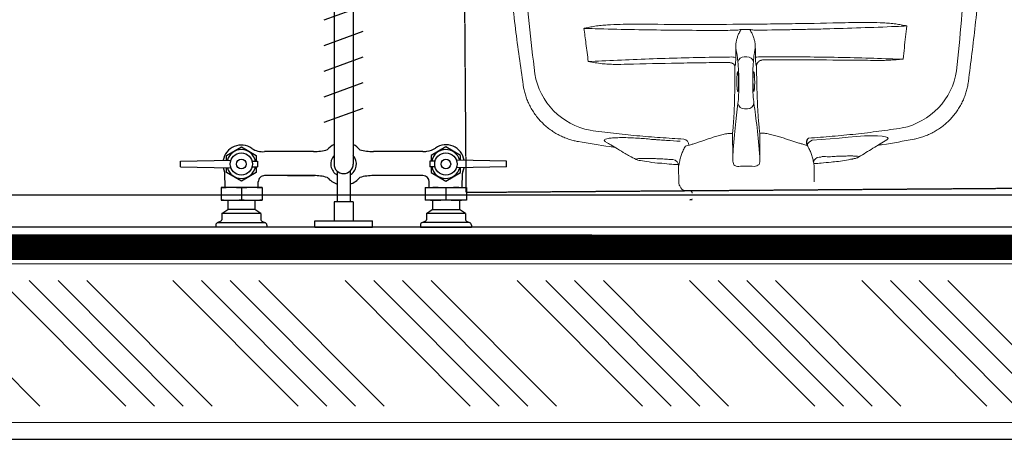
# Model space of a CAD drawing. Header units: millimetres. Extents: x 1277566 to 1493426, y 1039116 to 1145896.
# Tile 6 of 152: x 1281403 to 1282173, y 1133656 to 1133984. Entities that reach past the tile are written whole.
import ezdxf

# ---------------------------------------------------------------- set-up
doc = ezdxf.new("R2010")
doc.units = ezdxf.units.MM
doc.linetypes.add('11aa1PB-bd$0$11aa1PB-af$0$TRATTEGGIATA', pattern=[0.75, 0.5, -0.25])
for name, color, linetype, lineweight in [('CIVIL WALL HATCH', 7, 'Continuous', 5), ('CKD Dimensions', 3, 'Continuous', 0), ('CKD Equipments', 252, 'Continuous', 0), ('FRONT COUNTER', 214, 'Continuous', 18), ('PLASTER', 252, 'Continuous', 9), ('tile finish', 32, 'Continuous', 9)]:
    doc.layers.add(name, color=color, linetype=linetype, lineweight=lineweight)
for name, color, linetype in [('CKD-Plumbing', 6, 'Continuous'), ('FAINTEQUIP', 253, 'Continuous'), ('kitchen equip1', 8, 'Continuous'), ('TEXT50', 7, 'Continuous')]:
    doc.layers.add(name, color=color, linetype=linetype)

# ---------------------------------------------------------------- blocks, each defined once
blk = doc.blocks.new('G$C4DC229AB')
at = {"linetype": 'Continuous', "lineweight": 0}
for p, q in [((473.73, 640.57), (473.73, 640.59)), ((535.04, 632.46), (535.04, 632.46)), ((548.15, 615.51), (548.15, 615.51)), ((571.62, 605.74), (571.76, 605.73)), ((576.02, 602.55), (575.73, 602.8)), ((577.05, 601.52), (576.02, 602.55)), ((576.85, 601.75), (576.4, 602.17)), ((607.85, 588.79), (597.49, 581.18)), ((616.45, 587.87), (672.32, 511.86)), ((568.77, 584.57), (582.51, 568.56)), ((588.11, 567.61), (589.11, 564.97)), ((617.15, 543.07), (602.15, 532.04)), ((602.15, 532.04), (600, 534.97)), ((614.76, 514.88), (629.76, 525.9)), ((676.3, 518.11), (674.97, 519.38)), ((675.24, 519.8), (676.7, 518.39)), ((676.3, 518.11), (676.31, 518.1)), ((593.75, 511.1), (592.27, 513.11)), ((616.92, 511.95), (614.76, 514.88)), ((660.27, 495.76), (670.63, 503.38)), ((672.28, 505.48), (672.9, 506.97)), ((561.06, 499.12), (560.91, 498.73)), ((585.25, 498.87), (585.27, 498.87)), ((560.89, 487.18), (559.63, 488.89)), ((570.66, 485.46), (571.08, 485.49)), ((642.3, 492.6), (644.52, 490.86)), ((658.75, 489.01), (659.05, 488.52)), ((674.26, 468.89), (671.96, 473.26)), ((674.26, 468.89), (674.41, 468.54)), ((690.57, 420.85), (690.57, 420.85)), ((680.02, 359.91), (680.01, 359.91))]:
    blk.add_line(p, q, dxfattribs=at)
at = {"linetype": 'Continuous', "lineweight": 0, "flags": 128}
blk.add_lwpolyline([(548.14, 615.48), (547.75, 615.66), (546.62, 615.73), (546.26, 614.94), (546.68, 613.35), (547.91, 610.92), (549.85, 607.81), (552.57, 603.95), (555.89, 599.61), (559.86, 594.72), (564.1, 589.77), (568.76, 584.57), (568.76, 584.57), (568.76, 584.57)], dxfattribs=at)
at = {"linetype": 'Continuous', "lineweight": 0}
for centre, radius, start, end in [((497.04, 580.16), 53.92, 47.38659, 117.25573), ((593.86, 583.88), 4.95, 219.74975, 293.86303), ((464.68, 582.8), 7.29, 287.9491, 288.27179), ((586.23, 573.45), 6.14, 232.73703, 287.83062), ((620.69, 539.73), 6.43, 37.3313, 75.51159), ((627.64, 530.27), 6.43, 357.11899, 35.29928), ((672.35, 515.19), 2, 126.31529, 216.31529), ((674.82, 519.18), 0.25, 46.31529, 127.23469), ((588.24, 510.27), 4.93, 35.1623, 118.39819), ((589.84, 508.11), 4.93, 314.23239, 37.46827), ((668.29, 508.9), 5, 337.27905, 36.31529), ((667.67, 507.41), 5, 306.31529, 337.27905), ((568.39, 508.45), 18.59, 213.53841, 228.51285), ((563.41, 491.95), 4.86, 137.88022, 218.91774), ((662.92, 491.62), 4.92, 122.59326, 212.00344), ((564.93, 489.88), 4.86, 213.71284, 294.75036), ((645.45, 488.5), 5.17, 127.50011, 202.12394), ((582.19, 489.72), 18.61, 204.13446, 219.08831), ((629.31, 400.19), 53.92, 315.37529, 25.24355)]:
    blk.add_arc(centre, radius, start, end, dxfattribs=at)
for centre, major_axis, start_param, end_param in [((755.67, 625.74), (192.12, 141.21), 2.309725, 2.586364), ((750.02, 633.43), (192.12, 141.21), 3.696821, 3.973461), ((571.66, 505.29), (16.12, 11.84), 3.824132, 5.727956), ((580.13, 493.77), (16.12, 11.84), 0.555229, 2.459054), ((565.13, 500.67), (12.09, 8.88), 3.449035, 3.871858), ((489.88, 435.73), (95.09, 69.89), 0.682539, 0.730265), ((489.33, 436.48), (95.09, 69.89), 5.55292, 5.600646), ((573.77, 488.91), (12.09, 8.88), 2.411328, 2.834153)]:
    blk.add_ellipse(centre, major_axis=major_axis, ratio=0.087489, start_param=start_param, end_param=end_param, dxfattribs=at)
for points, knots in [([(473.74, 640.56), (460.83, 633.52), (434.17, 618.97), (394.62, 595.42), (362.23, 575.25), (343.61, 562.65), (344.71, 563.39)], [0, 0, 0, 0, 0.27832, 0.574596, 0.870871, 1, 1, 1, 1]), ([(535.1, 632.52), (535.03, 632.59), (534.06, 633.56), (532, 635.26), (528.93, 637.58), (525.67, 639.65), (522.27, 641.48), (518.62, 643.12), (514.74, 644.51), (510.67, 645.62), (506.58, 646.39), (502.49, 646.83), (498.43, 646.95), (494.42, 646.77), (490.48, 646.3), (486.63, 645.54), (482.89, 644.51), (479.29, 643.22), (476.23, 641.91), (474.42, 640.94), (473.73, 640.56)], [0, 0, 0, 0, 0.0043, 0.062427, 0.120682, 0.179038, 0.237474, 0.295974, 0.360442, 0.424188, 0.487097, 0.549223, 0.610606, 0.671276, 0.731251, 0.79054, 0.849146, 0.907063, 0.964275, 1, 1, 1, 1]), ([(555.67, 612.37), (554.79, 613.29), (548.16, 620.24), (541.16, 626.8), (535.08, 632.5)], [0, 0, 0, 0, 0.132817, 1, 1, 1, 1]), ([(404.44, 587.4), (415.64, 594.43), (426.9, 601.34), (449.53, 614.9), (460.91, 621.56), (472.35, 628.09)], [0, 0, 0, 0, 0.5, 0.5, 1, 1, 1, 1]), ([(533.54, 619.84), (537.79, 615.47), (546.3, 606.74), (558.74, 593.21), (570.97, 579.41), (578.89, 569.94), (582.85, 565.21)], [0, 0, 0, 0, 0.249503, 0.499006, 0.749503, 1, 1, 1, 1]), ([(571.76, 605.74), (569.79, 606.54), (565.81, 608.16), (559.77, 610.66), (553.87, 613.12), (550.01, 614.73), (548.18, 615.5)], [0, 0, 0, 0, 0.2528454, 0.5089886, 0.7672662, 1, 1, 1, 1]), ([(589.33, 581.55), (589.33, 581.55), (587.8, 582.33), (586.32, 585.83), (582.94, 589.39), (580.09, 593.21), (577.47, 596.56), (575.25, 599.55), (573.49, 602.01), (572.22, 603.93), (571.53, 605.19), (571.32, 605.81), (571.55, 605.76), (571.62, 605.74)], [0, 0, 0, 0, 0.000001, 0.102794, 0.208141, 0.312848, 0.420372, 0.524648, 0.631769, 0.736112, 0.843311, 0.947618, 1, 1, 1, 1]), ([(575.75, 602.82), (575.46, 603.09), (574.7, 603.78), (573.82, 604.51), (572.96, 605.12), (572.37, 605.5), (571.89, 605.7), (571.77, 605.75)], [0, 0, 0, 0, 0.216023, 0.560392, 0.763973, 0.942309, 1, 1, 1, 1]), ([(587.74, 590.43), (587.19, 591.1), (583.84, 595.17), (580.14, 598.63), (577.05, 601.52)], [0, 0, 0, 0, 0.163282, 1, 1, 1, 1]), ([(596.66, 580.18), (596.56, 580.3), (596.47, 580.41), (596.38, 580.52), (595.27, 581.88), (592.49, 585.27), (589.51, 588.49), (587.72, 590.41)], [-0.033141, -0.033141, -0.033141, -0.033141, 0, 0, 0, 0.400839, 1, 1, 1, 1]), ([(552.9, 498.19), (547.92, 505.02), (542.99, 511.87), (533.21, 525.57), (528.36, 532.43), (518.78, 546.13), (514.05, 552.96), (504.74, 566.56), (500.15, 573.33), (495.64, 580.07)], [0, 0, 0, 0, 0.25, 0.25, 0.5, 0.5, 0.75, 0.75, 1, 1, 1, 1]), ([(508.03, 564.87), (506.18, 567.54), (504.31, 570.19), (501.47, 574.12), (500.52, 575.43), (498.58, 578.01), (497.6, 579.29), (496.59, 580.55)], [0, 0, 0, 0, 0.5, 0.5, 0.75, 0.75, 1, 1, 1, 1]), ([(595.86, 579.35), (595.04, 578.51), (594.26, 577.64), (592.78, 575.83), (592.09, 574.89), (590.79, 572.93), (590.18, 571.92), (589.07, 569.82), (588.56, 568.73), (588.11, 567.61)], [0, 0, 0, 0, 0.25, 0.25, 0.5, 0.5, 0.75, 0.75, 1, 1, 1, 1]), ([(590.05, 580.71), (589.8, 580.98), (589.55, 581.25), (589.33, 581.55), (589.33, 581.55)], [0, 0, 0, 0, 0.9999461, 1, 1, 1, 1]), ([(597.49, 581.18), (597.26, 580.88), (597.11, 580.69), (596.61, 580.13), (596.28, 579.77), (595.86, 579.35)], [0, 0, 0, 0, 0.5, 0.5, 1, 1, 1, 1]), ([(466.92, 575.86), (466.9, 575.92), (466.88, 575.99), (466.86, 576.05), (466.86, 576.06), (466.86, 576.07), (466.85, 576.08)], [0, 0, 0, 0, 0.0002012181, 0.0002012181, 0.0002012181, 0.0002381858, 0.0002381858, 0.0002381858, 0.0002381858]), ([(466.96, 575.87), (466.93, 575.93), (466.9, 575.99), (466.87, 576.05), (466.86, 576.06), (466.86, 576.07), (466.85, 576.08)], [0, 0, 0, 0, 0.0002027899, 0.0002027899, 0.0002027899, 0.000241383, 0.000241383, 0.000241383, 0.000241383]), ([(470.61, 568.2), (469.98, 569.47), (469.35, 570.74), (468.42, 572.65), (468.11, 573.29), (467.66, 574.25), (467.5, 574.57), (467.28, 575.05), (467.2, 575.21), (467.09, 575.45), (467.06, 575.53), (466.99, 575.7), (466.95, 575.78), (466.92, 575.86)], [0, 0, 0, 0, 0.5, 0.5, 0.75, 0.75, 0.875, 0.875, 0.9375, 0.9375, 0.96875, 0.96875, 1, 1, 1, 1]), ([(492.99, 535.59), (490.99, 538.23), (489, 540.88), (485.08, 546.2), (483.13, 548.87), (479.33, 554.26), (477.46, 556.97), (474.76, 561.1), (473.87, 562.5), (472.6, 564.61), (472.18, 565.31), (471.38, 566.74), (470.98, 567.47), (470.61, 568.2)], [0, 0, 0, 0, 0.25, 0.25, 0.5, 0.5, 0.75, 0.75, 0.875, 0.875, 0.9375, 0.9375, 1, 1, 1, 1]), ([(472.22, 569.3), (483.46, 555.08), (494.73, 540.6), (508.82, 522.16), (511.64, 518.45), (517.27, 511.03), (520.08, 507.3), (528.49, 496.1), (534.07, 488.6), (539.64, 481.06)], [0, 0, 0, 0, 0.5, 0.5, 0.625, 0.625, 0.75, 0.75, 1, 1, 1, 1]), ([(589.11, 564.97), (589.42, 564.19), (590.03, 562.63), (590.97, 559.84), (591.97, 556.75), (593.02, 553.4), (594.15, 549.89), (595.39, 546.22), (596.79, 542.4), (598.31, 538.62), (599.46, 536.13), (600, 534.97)], [0, 0, 0, 0, 0.110862, 0.221742, 0.336208, 0.450686, 0.561628, 0.67257, 0.786427, 0.900273, 1, 1, 1, 1]), ([(622.29, 545.95), (621.64, 545.71), (619.76, 544.99), (618.18, 543.82), (617.15, 543.07)], [0, 0, 0, 0, 0.3484193, 1, 1, 1, 1]), ([(632.88, 533.99), (631.53, 535.44), (630.26, 536.98), (627.87, 540.23), (626.78, 541.9), (625.8, 543.63)], [0, 0, 0, 0, 0.5, 0.5, 1, 1, 1, 1]), ([(585.54, 409.68), (578.01, 420.25), (570.42, 430.83), (555.15, 451.94), (547.46, 462.48), (535.87, 478.25), (531.99, 483.5), (524.23, 493.98), (520.34, 499.21), (508.66, 514.86), (500.84, 525.25), (492.99, 535.59)], [0, 0, 0, 0, 0.25, 0.25, 0.5, 0.5, 0.625, 0.625, 0.75, 0.75, 1, 1, 1, 1]), ([(602.15, 532.04), (601.04, 531.02), (599.19, 529.32), (596.13, 526.64), (593.28, 524.21), (590.18, 521.63), (586.89, 518.95), (583.45, 516.2), (579.87, 513.39), (576.14, 510.5), (573.55, 508.54), (572.26, 507.56)], [0, 0, 0, 0, 0.1578809, 0.261641, 0.3654014, 0.4721602, 0.5789187, 0.6826798, 0.7864408, 0.8932205, 1, 1, 1, 1]), ([(629.76, 525.9), (630.35, 526.33), (631.43, 527.12), (632.9, 528.46), (633.67, 529.45), (634.06, 529.95)], [0, 0, 0, 0, 0.374373, 0.684718, 1, 1, 1, 1]), ([(566.09, 500.32), (566.27, 500.54), (566.62, 500.98), (567.96, 502.17), (569.72, 503.6), (571.51, 504.96), (573.32, 506.26), (575.09, 507.47), (576.72, 508.48), (577.69, 509.02), (577.86, 509.04), (577.88, 509.04)], [0, 0, 0, 0, 0.12873, 0.257, 0.385041, 0.513034, 0.593354, 0.721934, 0.850956, 0.980313, 1, 1, 1, 1]), ([(577.88, 509.04), (578.06, 509.09), (578.45, 509.21), (578.2, 508.76), (577.33, 507.88), (575.87, 506.61), (574.18, 505.27), (573.03, 504.41), (572.56, 504.06)], [0, 0, 0, 0, 0.154069, 0.335329, 0.515993, 0.696154, 0.875964, 1, 1, 1, 1]), ([(582.47, 493.66), (584.4, 495.03), (587.61, 497.31), (592.01, 500.36), (595.73, 502.89), (599.36, 505.32), (602.85, 507.6), (606.13, 509.69), (609.21, 511.61), (612.13, 513.37), (613.89, 514.37), (614.76, 514.88)], [0, 0, 0, 0, 0.155431, 0.25949, 0.363548, 0.470649, 0.57775, 0.681803, 0.785857, 0.892928, 1, 1, 1, 1]), ([(616.92, 511.95), (617.86, 511.09), (619.87, 509.27), (622.96, 506.74), (626.17, 504.28), (629.33, 501.97), (632.37, 499.83), (635.22, 497.84), (637.85, 495.99), (640.28, 494.23), (641.63, 493.15), (642.3, 492.6)], [0, 0, 0, 0, 0.099727, 0.210626, 0.321535, 0.435425, 0.549315, 0.660296, 0.771268, 0.885644, 1, 1, 1, 1]), ([(568.98, 501.59), (568.68, 501.4), (567.78, 500.81), (566.73, 500.24), (565.96, 499.94), (566.05, 500.19), (566.09, 500.32)], [0, 0, 0, 0, 0.138475, 0.425595, 0.712972, 1, 1, 1, 1]), ([(572.56, 504.06), (572.34, 503.9), (571.44, 503.25), (570.53, 502.61), (569.56, 501.96), (569.27, 501.78), (568.98, 501.59)], [0, 0, 0, 0, 0.170805, 0.715603, 0.716948, 1, 1, 1, 1]), ([(554.56, 500.19), (554.77, 499.95), (555.01, 499.73), (555.51, 499.33), (555.78, 499.16), (556.34, 498.86), (556.62, 498.74), (557.21, 498.55), (557.51, 498.48), (558.1, 498.39), (558.4, 498.38), (558.98, 498.4), (559.26, 498.43), (559.81, 498.55), (560.08, 498.63), (560.46, 498.79), (560.59, 498.85), (560.83, 498.97), (560.95, 499.05), (561.06, 499.12)], [0, 0, 0, 0, 0.125, 0.125, 0.25, 0.25, 0.375, 0.375, 0.5, 0.5, 0.625, 0.625, 0.75, 0.75, 0.875, 0.875, 0.9375, 0.9375, 1, 1, 1, 1]), ([(560.91, 498.73), (560.86, 498.61), (560.71, 498.42), (560.19, 497.89), (559.85, 497.56), (558.97, 496.8), (558.47, 496.38), (557.32, 495.47), (556.72, 495.01), (556.08, 494.53)], [0, 0, 0, 0, 0.25, 0.25, 0.5, 0.5, 0.75, 0.75, 1, 1, 1, 1]), ([(580.02, 493.91), (579.54, 493.56), (578.36, 492.7), (576.55, 491.48), (574.88, 490.44), (573.77, 489.87), (573.28, 489.75), (573.45, 490.02), (573.51, 490.11)], [0, 0, 0, 0, 0.132098, 0.323567, 0.515414, 0.707812, 0.900839, 1, 1, 1, 1]), ([(573.51, 490.11), (573.53, 490.17), (573.6, 490.36), (574.47, 491.2), (575.96, 492.49), (577.66, 493.83), (579.47, 495.19), (581.34, 496.52), (583.25, 497.79), (584.78, 498.7), (585.29, 498.91), (585.54, 499.01)], [0, 0, 0, 0, 0.060949, 0.185979, 0.310678, 0.434944, 0.512561, 0.636279, 0.760031, 0.884003, 1, 1, 1, 1]), ([(585.54, 499.01), (585.57, 499.02), (585.9, 499.17), (585.93, 498.99), (585.53, 498.42), (584.38, 497.34), (582.71, 495.95), (581.15, 494.74), (580.24, 494.07), (580.02, 493.91)], [0, 0, 0, 0, 0.0125521, 0.1986893, 0.3850478, 0.5712562, 0.7570178, 0.9421233, 1, 1, 1, 1]), ([(644.52, 490.86), (645.72, 490.96), (646.91, 491.12), (649.25, 491.55), (650.4, 491.83), (652.65, 492.48), (653.76, 492.87), (655.93, 493.73), (656.99, 494.22), (658.04, 494.75)], [0, 0, 0, 0, 0.25, 0.25, 0.5, 0.5, 0.75, 0.75, 1, 1, 1, 1]), ([(658.04, 494.75), (658.57, 495.03), (659.01, 495.24), (659.69, 495.54), (659.92, 495.63), (660.27, 495.76)], [0, 0, 0, 0, 0.5, 0.5, 1, 1, 1, 1]), ([(666.16, 483.68), (664.86, 485.96), (662.68, 489.77), (660.27, 493.44), (659.3, 494.91)], [0, 0, 0, 0, 0.598702, 1, 1, 1, 1]), ([(549.55, 489.66), (548.77, 489.12), (548.06, 488.51), (546.71, 487.2), (546.08, 486.5), (544.88, 485.05), (544.31, 484.29), (543.51, 483.11), (543.25, 482.71), (542.77, 481.89), (542.54, 481.47), (542.34, 481.03)], [0, 0, 0, 0, 0.25, 0.25, 0.5, 0.5, 0.75, 0.75, 0.875, 0.875, 1, 1, 1, 1]), ([(549.55, 489.66), (550.01, 489.93), (550.46, 490.19), (551.29, 490.65), (551.67, 490.86), (552.75, 491.41), (553.35, 491.69), (553.84, 491.88)], [0, 0, 0, 0, 0.25, 0.25, 0.5, 0.5, 1, 1, 1, 1]), ([(565.21, 482.11), (565.86, 482.58), (566.48, 483.01), (567.69, 483.83), (568.24, 484.19), (569.23, 484.8), (569.64, 485.03), (570.3, 485.36), (570.53, 485.45), (570.66, 485.46)], [0, 0, 0, 0, 0.25, 0.25, 0.5, 0.5, 0.75, 0.75, 1, 1, 1, 1]), ([(571.62, 479.86), (571.44, 480.13), (571.29, 480.41), (571.01, 480.97), (570.88, 481.26), (570.68, 481.83), (570.6, 482.1), (570.47, 482.65), (570.43, 482.92), (570.39, 483.43), (570.39, 483.67), (570.43, 484.13), (570.47, 484.34), (570.58, 484.73), (570.66, 484.91), (570.8, 485.15), (570.85, 485.23), (570.96, 485.37), (571.02, 485.43), (571.08, 485.49)], [0, 0, 0, 0, 0.125, 0.125, 0.25, 0.25, 0.375, 0.375, 0.5, 0.5, 0.625, 0.625, 0.75, 0.75, 0.875, 0.875, 0.9375, 0.9375, 1, 1, 1, 1]), ([(640.66, 486.55), (643.98, 481.38), (650.62, 471.04), (660.14, 455.27), (669.35, 439.34), (675.17, 428.57), (678.08, 423.19)], [0, 0, 0, 0, 0.249503, 0.499005, 0.749503, 1, 1, 1, 1]), ([(643.76, 485.23), (645.66, 482.27), (647.54, 479.3), (650.34, 474.82), (651.73, 472.58), (653.34, 469.96), (654.14, 468.65), (654.48, 468.08), (654.71, 467.71), (654.82, 467.52), (654.93, 467.33)], [0, 0, 0, 0, 0.5, 0.5, 0.75, 0.875, 0.9375, 0.96875, 0.96875, 1, 1, 1, 1]), ([(659.05, 488.52), (659.91, 487.16), (661.65, 484.38), (664.2, 480.43), (666.66, 476.71), (668.91, 473.42), (670.92, 470.58), (672.61, 468.32), (673.95, 466.67), (674.88, 465.71), (675.4, 465.43), (675.47, 465.88), (675.13, 466.98), (674.55, 468.25), (674.26, 468.89)], [0, 0, 0, 0, 0.0820775, 0.1665466, 0.2486247, 0.333071, 0.415408, 0.5001276, 0.5825184, 0.6672865, 0.7498339, 0.8347659, 0.9162327, 1, 1, 1, 1]), ([(542.34, 481.03), (542.12, 480.53), (541.89, 480.04), (541.44, 479.07), (541.22, 478.58), (540.99, 478.1)], [0, 0, 0, 0, 0.5, 0.5, 1, 1, 1, 1]), ([(562.01, 480.76), (561.69, 480.35), (561.24, 479.86), (560.39, 479), (560.08, 478.69), (559.39, 478.04), (559.01, 477.69), (558.61, 477.33)], [0, 0, 0, 0, 0.5, 0.5, 0.75, 0.75, 1, 1, 1, 1]), ([(628.8, 398.89), (623.71, 405.22), (618.61, 411.62), (608.43, 424.56), (603.33, 431.09), (593.13, 444.31), (588.02, 451), (577.85, 464.43), (572.79, 471.19), (567.75, 477.98)], [0, 0, 0, 0, 0.25, 0.25, 0.5, 0.5, 0.75, 0.75, 1, 1, 1, 1]), ([(571.77, 479.62), (575.7, 474.31), (579.64, 469.01), (587.52, 458.43), (591.47, 453.15), (603.33, 437.37), (611.26, 426.9), (619.22, 416.5)], [0, 0, 0, 0, 0.25, 0.25, 0.5, 0.5, 1, 1, 1, 1]), ([(671.96, 473.26), (670.72, 475.82), (669, 479.34), (666.78, 482.76), (666.18, 483.69)], [0, 0, 0, 0, 0.7275248, 1, 1, 1, 1]), ([(548.22, 473.03), (547.68, 472.96), (547.15, 472.89), (546.08, 472.76), (545.55, 472.69), (545.02, 472.62)], [0, 0, 0, 0, 0.5, 0.5, 1, 1, 1, 1]), ([(547.45, 470.43), (550.22, 466.65), (552.98, 462.85), (558.49, 455.26), (561.24, 451.46), (569.43, 440.08), (574.83, 432.5), (590.84, 409.83), (601.29, 394.78), (611.5, 379.79)], [0, 0, 0, 0, 0.125, 0.125, 0.25, 0.25, 0.5, 0.5, 1, 1, 1, 1]), ([(548.22, 473.03), (548.7, 473.08), (549.17, 473.18), (550.1, 473.4), (550.56, 473.52), (551.92, 473.93), (552.82, 474.25), (554.56, 474.96), (555.41, 475.35), (557.06, 476.25), (557.86, 476.75), (558.61, 477.33)], [0, 0, 0, 0, 0.125, 0.125, 0.25, 0.25, 0.5, 0.5, 0.75, 0.75, 1, 1, 1, 1]), ([(654.93, 467.33), (654.93, 467.33), (654.93, 467.33), (654.93, 467.33), (654.93, 467.33), (654.93, 467.33), (654.93, 467.33)], [0, 0, 0, 0, 0.000000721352, 0.000000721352, 0.000000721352, 0.000001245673, 0.000001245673, 0.000001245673, 0.000001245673]), ([(654.93, 467.33), (654.93, 467.33), (654.93, 467.33), (654.93, 467.33), (654.93, 467.33), (654.93, 467.33)], [0, 0, 0, 0, 0.341802, 0.948176, 1, 1, 1, 1]), ([(654.93, 467.33), (654.93, 467.33), (656, 465.88), (657.62, 462.55), (660.73, 457.75), (663.9, 452.77), (667.14, 448.06), (670.14, 443.97), (672.78, 440.7), (675.01, 438.29), (676.73, 436.88), (677.86, 436.57), (678.38, 437.09), (678.27, 438.13), (678.24, 438.5)], [0, 0, 0, 0, 0.000001, 0.077483, 0.156444, 0.251386, 0.349178, 0.444652, 0.543049, 0.640373, 0.740767, 0.840327, 0.943106, 1, 1, 1, 1]), ([(678.29, 438.55), (678.16, 440.05), (677.83, 443.56), (677.3, 449.4), (676.68, 456.34), (676.26, 461.25), (675.42, 465.81)], [0, 0, 0, 0, 0.179067, 0.418189, 0.690626, 1, 1, 1, 1]), ([(690.62, 420.88), (687, 428.38), (682.82, 437.01), (678.18, 445.4), (677.57, 446.51)], [0, 0, 0, 0, 0.868162, 1, 1, 1, 1]), ([(619.22, 416.5), (621.22, 413.88), (623.19, 411.23), (626.03, 407.19), (626.97, 405.83), (628.31, 403.77), (628.76, 403.07), (629.62, 401.67), (630.04, 400.96), (630.43, 400.24)], [0, 0, 0, 0, 0.5, 0.5, 0.75, 0.75, 0.875, 0.875, 1, 1, 1, 1]), ([(680.01, 359.91), (680.75, 360.65), (682.4, 362.3), (684.72, 365.08), (686.99, 368.2), (689.03, 371.49), (690.88, 375.03), (692.51, 378.82), (693.86, 382.81), (694.87, 386.86), (695.56, 390.91), (695.93, 394.96), (695.99, 398.98), (695.75, 402.94), (695.23, 406.83), (694.42, 410.63), (693.36, 414.31), (692.11, 417.74), (691.11, 419.88), (690.64, 420.88)], [0, 0, 0, 0, 0.047522, 0.105774, 0.164129, 0.222565, 0.281067, 0.345588, 0.409388, 0.472348, 0.534521, 0.59595, 0.656664, 0.716682, 0.776014, 0.834663, 0.892623, 0.94988, 1, 1, 1, 1]), ([(609.97, 378.59), (609.38, 379.16), (608.81, 379.75), (607.68, 380.95), (607.13, 381.56), (605.5, 383.41), (604.44, 384.66), (601.3, 388.47), (599.27, 391.06), (595.27, 396.3), (593.3, 398.95), (589.39, 404.29), (587.46, 406.98), (585.54, 409.68)], [0, 0, 0, 0, 0.0625, 0.0625, 0.125, 0.125, 0.25, 0.25, 0.5, 0.5, 0.75, 0.75, 1, 1, 1, 1]), ([(616.22, 372.74), (616.15, 372.79), (616.08, 372.85), (615.94, 372.97), (615.88, 373.03), (615.68, 373.2), (615.55, 373.32), (615.15, 373.69), (614.89, 373.93), (614.11, 374.66), (613.59, 375.14), (612.03, 376.61), (611, 377.59), (609.97, 378.59)], [0, 0, 0, 0, 0.03125, 0.03125, 0.0625, 0.0625, 0.125, 0.125, 0.25, 0.25, 0.5, 0.5, 1, 1, 1, 1]), ([(616.22, 372.74), (616.27, 372.7), (616.32, 372.67), (616.37, 372.63), (616.38, 372.62), (616.39, 372.62), (616.4, 372.61)], [0, 0, 0, 0, 0.0001941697, 0.0001941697, 0.0001941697, 0.0002311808, 0.0002311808, 0.0002311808, 0.0002311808]), ([(667.68, 362.32), (658.04, 353.36), (648.29, 344.48), (628.58, 326.93), (618.63, 318.25), (608.58, 309.66)], [0, 0, 0, 0, 0.5, 0.5, 1, 1, 1, 1]), ([(567.76, 259.76), (567.76, 259.76), (584.39, 273.01), (613.3, 297.89), (647.59, 328.6), (669.42, 349.71), (680, 359.93)], [0, 0, 0, 0, 0.128959, 0.425292, 0.721626, 1, 1, 1, 1])]:
    blk.add_open_spline(points, degree=3, knots=knots, dxfattribs=at)
for points in [[(481.74, 584.49), (484.36, 585.95), (486.97, 587.42), (489.56, 588.91)], [(495.64, 580.07), (493.67, 582.99), (491.64, 585.94), (489.56, 588.91)], [(496.59, 580.55), (494.32, 583.37), (491.96, 586.15), (489.56, 588.91)], [(466.85, 576.08), (471.83, 578.86), (476.79, 581.67), (481.74, 584.49)], [(466.85, 576.08), (468.64, 573.79), (470.43, 571.53), (472.22, 569.3)], [(554.26, 500.55), (538.62, 521.95), (523.21, 543.4), (508.03, 564.87)], [(572.26, 507.56), (568.53, 504.74), (564.8, 501.93), (561.06, 499.12)], [(556.08, 494.53), (553.9, 492.91), (551.73, 491.28), (549.55, 489.66)], [(554.56, 500.19), (554.45, 500.3), (554.35, 500.42), (554.26, 500.55)], [(571.08, 485.49), (574.88, 488.22), (578.67, 490.94), (582.47, 493.66)], [(539.64, 481.06), (540.08, 480.07), (540.53, 479.08), (540.99, 478.1)], [(545.02, 472.62), (543.68, 474.44), (542.34, 476.27), (540.99, 478.1)], [(558.61, 477.33), (560.81, 478.92), (563.01, 480.51), (565.21, 482.11)], [(571.62, 479.86), (571.67, 479.78), (571.72, 479.7), (571.77, 479.62)], [(547.45, 470.43), (546.63, 471.15), (545.82, 471.88), (545.02, 472.62)], [(635.41, 390.47), (633.2, 393.33), (630.99, 396.14), (628.8, 398.89)], [(630.43, 400.24), (632.21, 397.04), (633.84, 393.77), (635.41, 390.47)], [(635.41, 390.47), (631.91, 387.29), (628.45, 384.07), (625.05, 380.79)], [(611.5, 379.79), (613.11, 377.41), (614.74, 375.02), (616.4, 372.61)], [(625.05, 380.79), (622.15, 378.08), (619.27, 375.35), (616.4, 372.61)]]:
    blk.add_open_spline(points, degree=3, dxfattribs=at)
at = {"layer": 'FAINTEQUIP', "color": 4, "linetype": '11aa1PB-bd$0$11aa1PB-af$0$TRATTEGGIATA'}
for q in [(507.64, 735.7, 0.04), (266.5, 0, 0.04)]:
    blk.add_line((774.14, 373.1, 0.04), q, dxfattribs=at)
at = {"layer": 'TEXT50'}
blk.add_arc((584.27, 569.06), 4.1, 249.6585, 339.26713, dxfattribs=at)
blk = doc.blocks.new('G$CB69860C6')
at = {"layer": 'CKD-Plumbing'}
for p, q in [((27.48, 469.31), (27.48, 470.89)), ((67.48, 470.89), (27.48, 470.89)), ((67.48, 469.31), (67.48, 470.89)), ((150.02, 470.89), (105.02, 470.89)), ((105.02, 470.89), (105.02, 465.89)), ((150.02, 470.89), (150.02, 465.89)), ((187.56, 469.31), (187.56, 470.89)), ((187.56, 470.89), (227.56, 470.89)), ((227.56, 469.31), (227.56, 470.89)), ((29.24, 467.03), (65.73, 467.03)), ((31.49, 466.09), (29.24, 467.03)), ((32.25, 460.08), (32.25, 464.96)), ((62.77, 460.08), (62.77, 464.96)), ((63.53, 466.09), (65.78, 467.03)), ((127.52, 465.89), (105.02, 465.89)), ((120.02, 450.89), (120.02, 465.89)), ((150.02, 465.89), (127.52, 465.89)), ((135.02, 450.89), (135.02, 465.89)), ((191.52, 466.09), (189.26, 467.03)), ((225.81, 467.03), (189.31, 467.03)), ((192.27, 460.08), (192.27, 464.96)), ((222.79, 460.08), (222.79, 464.96)), ((223.55, 466.09), (225.81, 467.03)), ((32.25, 460.08), (36.88, 457.02)), ((32.25, 460.08), (62.77, 460.08)), ((36.88, 449.76), (36.88, 457.02)), ((58.09, 457.02), (36.93, 457.02)), ((58.09, 449.76), (58.09, 457.02)), ((62.77, 460.08), (58.14, 457.02)), ((192.27, 460.08), (196.9, 457.02)), ((192.27, 460.08), (222.79, 460.08)), ((196.95, 457.02), (218.11, 457.02)), ((196.95, 449.76), (196.95, 457.02)), ((222.79, 460.08), (218.16, 457.02)), ((218.16, 449.76), (218.16, 457.02)), ((31.37, 439.76), (31.37, 449.76)), ((31.37, 449.76), (47.51, 449.76)), ((47.51, 449.76), (63.65, 449.76)), ((47.51, 440.39), (47.51, 449.14)), ((63.65, 439.76), (63.65, 449.76)), ((120.02, 450.89), (135.02, 450.89)), ((122.52, 427), (122.52, 450.89)), ((132.52, 427), (132.52, 450.89)), ((191.14, 439.76), (191.14, 449.76)), ((207.28, 449.76), (191.14, 449.76)), ((223.42, 449.76), (207.28, 449.76)), ((207.28, 440.39), (207.28, 449.14)), ((223.42, 439.76), (223.42, 449.76)), ((63.65, 439.76), (31.37, 439.76)), ((34.66, 439.76), (34.56, 428.46)), ((60.5, 439.76), (60.5, 435.46)), ((191.14, 439.76), (223.42, 439.76)), ((194.29, 439.76), (194.29, 435.46)), ((220.25, 439.76), (220.35, 428.46)), ((0, 423.71), (39.3, 424.39)), ((0, 423.71), (0, 419.11)), ((55.96, 423.71), (60.06, 423.71)), ((60.06, 419.11), (60.06, 423.71)), ((65.5, 430.46), (104.09, 430.46)), ((83.26, 430.46), (104.26, 430.46)), ((171.53, 430.46), (150.17, 430.46)), ((150.95, 430.46), (189.29, 430.46)), ((199.08, 423.71), (194.98, 423.71)), ((194.98, 419.11), (194.98, 423.71)), ((255.04, 423.71), (215.75, 424.39)), ((255.04, 423.71), (255.04, 419.11)), ((0, 419.11), (39.3, 418.42)), ((55.96, 419.11), (60.06, 419.11)), ((120.02, 18.75), (120.02, 421.41)), ((135.02, 18.75), (135.02, 421.41)), ((199.08, 419.11), (194.98, 419.11)), ((255.04, 419.11), (215.75, 418.42)), ((65.5, 411.71), (104.09, 411.71)), ((83.26, 411.71), (104.26, 411.71)), ((150.95, 411.71), (189.29, 411.71)), ((150.95, 411.71), (189.29, 411.71)), ((112.54, 377.95), (143.08, 389.06)), ((112.54, 357.95), (143.08, 369.06)), ((112.54, 337.95), (143.08, 349.06)), ((112.54, 317.95), (143.08, 329.06)), ((112.54, 297.95), (143.08, 309.06)), ((112.54, 277.95), (143.08, 289.06)), ((112.54, 257.95), (143.08, 269.06)), ((112.54, 237.95), (143.08, 249.06)), ((112.54, 217.95), (143.08, 229.06)), ((112.83, 198.05), (143.37, 209.17)), ((112.83, 178.05), (143.37, 189.17)), ((112.83, 158.05), (143.37, 169.17)), ((112.83, 141.74), (143.37, 152.85)), ((112.83, 121.74), (143.37, 132.85)), ((112.83, 101.74), (143.37, 112.85)), ((112.54, 77.05), (143.08, 88.17)), ((112.54, 57.05), (143.08, 68.17)), ((112.54, 37.05), (143.08, 48.17))]:
    blk.add_line(p, q, dxfattribs=at)
for points in [[(59.04, 423.71), (59.04, 428.06), (47.52, 434.71), (36, 428.06), (36, 424.34)], [(196, 423.71), (196, 428.06), (207.52, 434.71), (219.04, 428.06), (219.04, 424.34)], [(36, 418.48), (36, 414.76), (47.52, 408.1), (59.04, 414.76), (59.04, 419.11)], [(219.04, 418.48), (219.04, 414.76), (207.52, 408.1), (196, 414.76), (196, 419.11)]]:
    blk.add_lwpolyline(points, dxfattribs=at)
for centre, radius in [((47.52, 421.41), 8.75), ((47.52, 421.41), 3.75), ((207.52, 421.41), 8.75), ((207.52, 421.41), 3.75), ((127.52, 18.75), 7.5)]:
    blk.add_circle(centre, radius, dxfattribs=at)
for centre, radius, start, end in [((29.85, 469.31), 2.36, 180, 255), ((31.02, 464.96), 1.23, 0, 67.46622), ((64, 464.96), 1.23, 112.53378, 180), ((65.12, 469.31), 2.36, 285, 0), ((189.92, 469.31), 2.36, 180, 255), ((191.05, 464.96), 1.23, 0, 67.46622), ((224.02, 464.96), 1.23, 112.53378, 180), ((225.2, 469.31), 2.36, 285, 0), ((39.44, 397.34), 52.42, 81.14378, 98.85622), ((55.58, 397.34), 52.42, 81.14378, 98.85622), ((199.21, 397.34), 52.42, 81.14378, 98.85622), ((215.35, 397.34), 52.42, 81.14378, 98.85622), ((39.44, 492.19), 52.42, 261.14378, 278.85622), ((55.58, 492.19), 52.42, 261.14378, 278.85622), ((199.21, 492.19), 52.42, 261.14378, 278.85622), ((215.35, 492.19), 52.42, 261.14378, 278.85622), ((47.52, 421.41), 11.25, 11.79698, 164.85109), ((65.5, 435.46), 5, 180, 270), ((104.09, 469.83), 39.37, 270, 285.69248), ((127.52, 386.45), 47.24, 105.68166, 105.69248), ((127.46, 421.41), 16.5, 107.43578, 140.3675), ((127.46, 421.41), 16.5, 39.8353, 72.15705), ((127.52, 386.45), 47.24, 74.30752, 74.52115), ((150.95, 469.83), 39.37, 254.30752, 270), ((189.29, 435.46), 5, 270, 0), ((189.29, 435.46), 5, 270, 0), ((207.52, 421.41), 11.25, 15.14891, 168.20302), ((47.51, 421.41), 14.49, 155.39458, 168.53243), ((32.06, 428.48), 2.5, 335.39458, 359.5), ((127.52, 421.41), 10, 120, 221.40962), ((127.52, 421.41), 7.5, 0, 180), ((127.52, 421.41), 10, 318.59038, 60), ((222.85, 428.48), 2.5, 180.5, 204.60542), ((207.4, 421.41), 14.49, 11.46757, 24.60542), ((47.51, 420.83), 14.49, 189.12207, 304.66001), ((47.52, 421.41), 11.25, 195.14891, 348.20302), ((207.52, 421.41), 11.25, 191.79698, 344.85109), ((207.52, 421.14), 14.49, 235.5636, 349.62098), ((64.28, 396.57), 15, 97.4316, 124.66001), ((66.3, 384.08), 27.65, 91.64476, 98.22), ((104.26, 372.34), 39.37, 74.29454, 90), ((127.62, 420.77), 16.5, 219.63251, 242.53935), ((127.46, 420.77), 16.5, 297.253, 320.16024), ((150.95, 372.34), 39.37, 90, 105.95036), ((190.9, 396.92), 14.88, 55.50936, 96.22065), ((127.52, 18.75), 18.75, 113.57818, 66.42182)]:
    blk.add_arc(centre, radius, start, end, dxfattribs=at)
blk = doc.blocks.new('G$C283DB1C4')
at = {"layer": 'CKD Dimensions', "ltscale": 0.25}
blk.add_blockref('G$CB69860C6', (0, 0), dxfattribs=at)

msp = doc.modelspace()

# ---------------------------------------------------------------- hatches: boundary and pattern name
at = {"layer": 'CIVIL WALL HATCH'}
h = msp.add_hatch(dxfattribs=at)
h.set_pattern_fill('ANSI34', color=256, scale=5, angle=90)
h.set_pattern_definition([(135, (94501.89, -46618.93), (-67.351921, -67.351921), []), (135, (94501.89, -46596.48), (-67.351921, -67.351921), []), (135, (94501.89, -46574.03), (-67.351921, -67.351921), []), (135, (94501.89, -46551.58), (-67.351921, -67.351921), [])])
h.paths.add_polyline_path([(1278844.6476, 1133780.4442), (1282772.6403, 1133780.4442), (1282772.6403, 1133682.4515), (1278844.6476, 1133682.4515)])

# ---------------------------------------------------------------- linework, layer by layer
for p, q in [((1278818.6439, 1133806.4478), (1282798.6439, 1133806.4478)), ((1278818.6439, 1133656.4478), (1282798.6439, 1133656.4478))]:
    msp.add_line(p, q)
at = {"layer": 'FRONT COUNTER', "const_width": 20}
msp.add_lwpolyline([(1280588.7924, 1133806.4485), (1280588.896, 1135756.5107), (1277716.1899, 1135756.9113), (1277716.2183, 1138178.9599), (1283979.7384, 1138178.9599), (1283979.7384, 1133806.4478), (1283278.6439, 1133806.4478), (1283278.6439, 1133911.4478), (1282798.6439, 1133911.4478), (1282798.6439, 1133806.4478), (1280588.7924, 1133806.5653)], dxfattribs=at)
at = {"layer": 'kitchen equip1'}
for p, q in [((1282765.4107, 1133847.1192), (1280609.61, 1133847.1192)), ((1282765.4107, 1133822.1192), (1280609.61, 1133822.1192))]:
    msp.add_line(p, q, dxfattribs=at)
at = {"layer": 'PLASTER'}
msp.add_lwpolyline([(1278831.6457, 1133793.446), (1282785.6421, 1133793.446), (1282785.6421, 1133669.4496), (1278831.6457, 1133669.4496)], close=True, dxfattribs=at)
at = {"layer": 'tile finish'}
msp.add_lwpolyline([(1278818.6439, 1133806.4478), (1282798.6439, 1133806.4478), (1282798.6439, 1133656.4478), (1278818.6439, 1133656.4478)], close=True, dxfattribs=at)

# ---------------------------------------------------------------- block references
at = {"layer": 'CKD Equipments', "ltscale": 0.25}
for name, p, rotation in [('G$C4DC229AB', (1281903.6885, 1134695.3754), 234.1141489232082), ('G$C283DB1C4', (1281783.7673, 1134293.0049), 180)]:
    msp.add_blockref(name, p, dxfattribs=dict(at, rotation=rotation))

doc.saveas('drawing.dxf')
